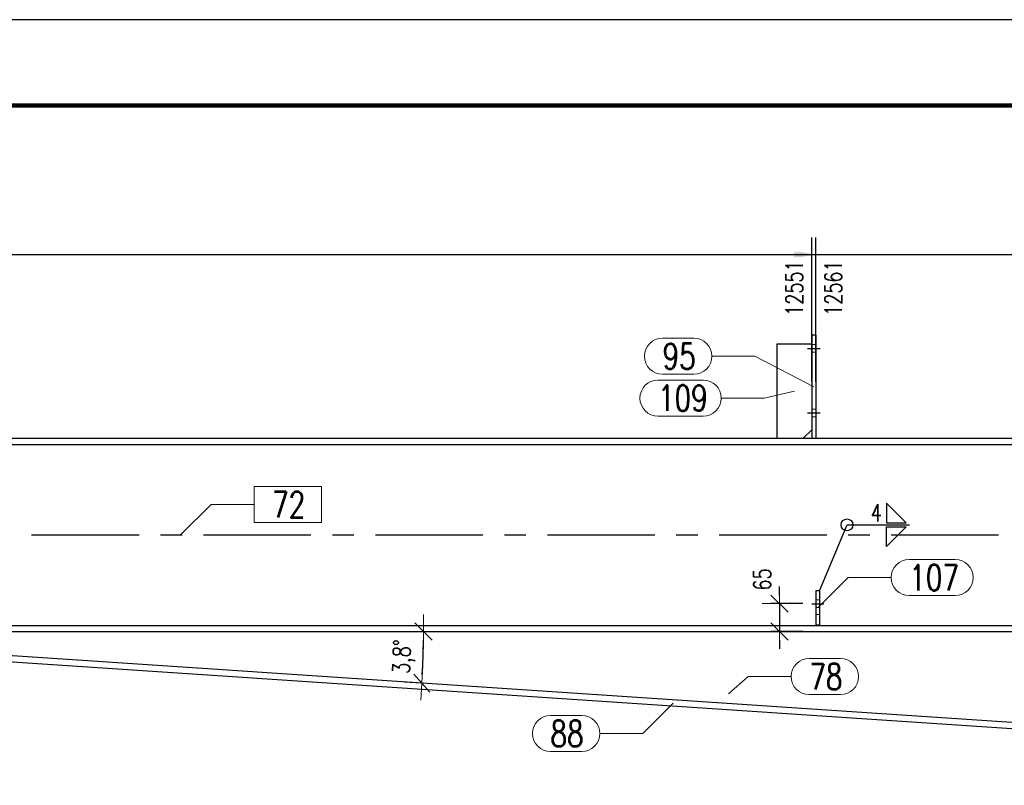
# Model space of a CAD drawing. Header units: millimetres. Extents: x 3528 to 4122, y 12044 to 12491.
# Tile 17 of 58: x 3756 to 3871, y 12375 to 12464. Entities that reach past the tile are written whole.
import ezdxf

# ---------------------------------------------------------------- set-up
doc = ezdxf.new("R2010")
doc.units = ezdxf.units.MM
doc.header["$LTSCALE"] = 10
doc.linetypes.add('HIDDEN', pattern=[0.375, 0.25, -0.125])
doc.linetypes.add('MITTE', pattern=[2, 1.25, -0.25, 0.25, -0.25])
doc.layers.get('Defpoints').update_dxf_attribs({"color": 1})
doc.layers.add('_FORMATKA', color=8, linetype='Continuous', plot=False)
for name, color, linetype, lineweight in [('_RAMKA', 7, 'Continuous', 35), ('PS_DIM', 4, 'Continuous', 13), ('PS_Hidden', 2, 'HIDDEN', 9), ('PS_Pos', 1, 'Continuous', 15), ('PS_SOLID', 7, 'Continuous', 30)]:
    doc.layers.add(name, color=color, linetype=linetype, lineweight=lineweight)
for name, color, linetype in [('PS_MID', 5, 'MITTE'), ('PS_SHAPE', 3, 'Continuous'), ('PS_WELD', 1, 'Continuous')]:
    doc.layers.add(name, color=color, linetype=linetype)
doc.styles.add('simplex', font='simplex.shx', dxfattribs={"width": 0.75})
doc.dimstyles.new('1_20_GŁ_DS1-LS20', dxfattribs={"dimtxt": 2, "dimasz": 2, "dimexe": 2, "dimexo": 5, "dimgap": 1, "dimtad": 1, "dimjust": 4, "dimdec": 0, "dimlfac": 20, "dimtxsty": 'simplex', "dimblk1": 'NONE', "dimsah": 1, "dimcen": 2, "dimclrd": 256, "dimclre": 256, "dimclrt": 4, "dimadec": 1, "dimazin": 0, "dimtfac": 1, "dimtdec": 0, "dimtmove": 2, "dimatfit": 3, "dimfxl": 1, "dimarcsym": 0})
doc.dimstyles.new('1_20_PRZ', dxfattribs={"dimtxt": 2, "dimasz": 1, "dimexe": 2, "dimexo": 5, "dimgap": 1, "dimtad": 1, "dimdec": 0, "dimlfac": 20, "dimtxsty": 'simplex', "dimblk": 'dimznak', "dimcen": 2, "dimse1": 1, "dimse2": 1, "dimclrd": 256, "dimclrt": 4, "dimadec": 1, "dimazin": 0, "dimtfac": 1, "dimtdec": 0, "dimtix": 1, "dimtmove": 2, "dimatfit": 3, "dimldrblk": 'dim-grot', "dimfxl": 1, "dimarcsym": 0})
doc.dimstyles.new('1_20_SC', dxfattribs={"dimtxt": 2, "dimasz": 1, "dimexe": 1, "dimexo": 1, "dimgap": 1, "dimtad": 1, "dimdec": 0, "dimlfac": 20, "dimtxsty": 'simplex', "dimblk": 'dimznak', "dimcen": 2, "dimclrd": 256, "dimclre": 256, "dimclrt": 4, "dimadec": 1, "dimazin": 0, "dimtfac": 1, "dimtdec": 0, "dimtix": 1, "dimtmove": 2, "dimatfit": 3, "dimldrblk": 'dim-grot', "dimfxl": 1, "dimarcsym": 0})

# ---------------------------------------------------------------- blocks, each defined once
blk = doc.blocks.new('dimznak')
at = {"color": 0}
for points in [[(0, 2), (0, -2)], [(-2, 0), (2, 0)]]:
    blk.add_lwpolyline(points, dxfattribs=at)
at = {"color": 2}
blk.add_lwpolyline([(1, 1), (-1, -1)], dxfattribs=at)
blk = doc.blocks.new('*D10')
at = {"layer": 'Defpoints', "color": 0, "transparency": 16777216}
for p in [(3848.56, 12396.11), (3844.83, 12392.86), (3848.56, 12392.86)]:
    blk.add_point(p, dxfattribs=at)
at = {"layer": 'PS_DIM', "lineweight": -2, "transparency": 16777216}
for p, q in [((3844.83, 12397.11), (3844.83, 12398.11)), ((3847.56, 12396.11), (3843.83, 12396.11)), ((3844.83, 12396.11), (3844.83, 12392.86)), ((3847.56, 12392.86), (3843.83, 12392.86)), ((3844.83, 12391.86), (3844.83, 12390.86))]:
    blk.add_line(p, q, dxfattribs=at)
for p, rotation in [((3844.83, 12396.11), 270), ((3844.83, 12392.86), 90)]:
    blk.add_blockref('dimznak', p, dxfattribs=dict(at, rotation=rotation))
at = {"layer": 'PS_DIM', "color": 4, "transparency": 16777216, "insert": (3842.83, 12398.92), "char_height": 2, "attachment_point": 5, "rotation": 90, "style": 'simplex'}
blk.add_mtext('65', dxfattribs=at)
blk = doc.blocks.new('dim-grot')
blk.add_hatch(color=256).paths.add_polyline_path([(0, 0), (-2, 0.5), (-2, -0.5)])
blk.add_lwpolyline([(0, 0), (-2, 0.5), (-2, -0.5), (0, 0)])
blk = doc.blocks.new('*D27')
at = {"layer": 'Defpoints', "color": 0, "transparency": 16777216}
for p in [(3848.58, 12436.73), (3848.58, 12416.95), (3585.58, 12392.85)]:
    blk.add_point(p, dxfattribs=at)
at = {"layer": 'PS_DIM', "lineweight": -2, "transparency": 16777216}
for p, q in [((3585.58, 12397.85), (3585.58, 12438.73)), ((3848.58, 12421.95), (3848.58, 12438.73)), ((3585.58, 12436.73), (3846.58, 12436.73))]:
    blk.add_line(p, q, dxfattribs=at)
at = {"layer": 'PS_DIM', "transparency": 16777216}
blk.add_solid([(3846.58, 12437.06), (3846.58, 12436.39), (3848.58, 12436.73)], dxfattribs=at)
at = {"layer": 'PS_DIM', "color": 4, "transparency": 16777216, "insert": (3846.56, 12432.82), "char_height": 2, "attachment_point": 5, "rotation": 90, "style": 'simplex'}
blk.add_mtext('12551', dxfattribs=at)
blk = doc.blocks.new('_None')
blk = doc.blocks.new('*D28')
at = {"layer": 'Defpoints', "color": 0, "transparency": 16777216}
for p in [(3849.08, 12436.73), (3849.08, 12416.91), (3585.58, 12392.85)]:
    blk.add_point(p, dxfattribs=at)
at = {"layer": 'PS_DIM', "lineweight": -2, "transparency": 16777216}
for p, q in [((3585.58, 12397.85), (3585.58, 12438.73)), ((3849.08, 12421.91), (3849.08, 12438.73)), ((3585.58, 12436.73), (3847.08, 12436.73))]:
    blk.add_line(p, q, dxfattribs=at)
at = {"layer": 'PS_DIM', "transparency": 16777216}
blk.add_solid([(3847.08, 12437.06), (3847.08, 12436.39), (3849.08, 12436.73)], dxfattribs=at)
at = {"layer": 'PS_DIM', "color": 4, "transparency": 16777216, "insert": (3851.1, 12432.82), "char_height": 2, "attachment_point": 5, "rotation": 90, "style": 'simplex'}
blk.add_mtext('12561', dxfattribs=at)
blk = doc.blocks.new('*D29')
at = {"layer": 'Defpoints', "color": 0, "transparency": 16777216}
for p in [(3957.32, 12436.73), (3957.32, 12414.22), (3585.58, 12392.85)]:
    blk.add_point(p, dxfattribs=at)
at = {"layer": 'PS_DIM', "lineweight": -2, "transparency": 16777216}
for p, q in [((3585.58, 12397.85), (3585.58, 12438.73)), ((3957.32, 12419.22), (3957.32, 12438.73)), ((3585.58, 12436.73), (3955.32, 12436.73))]:
    blk.add_line(p, q, dxfattribs=at)
at = {"layer": 'PS_DIM', "transparency": 16777216}
blk.add_solid([(3955.32, 12437.06), (3955.32, 12436.39), (3957.32, 12436.73)], dxfattribs=at)
at = {"layer": 'PS_DIM', "color": 4, "transparency": 16777216, "insert": (3955.3, 12432.49), "char_height": 2, "attachment_point": 5, "rotation": 90, "style": 'simplex'}
blk.add_mtext('14725', dxfattribs=at)
blk = doc.blocks.new('*D30')
at = {"layer": 'Defpoints', "color": 0, "transparency": 16777216}
for p in [(3957.72, 12436.73), (3957.72, 12415.35), (3585.58, 12392.85)]:
    blk.add_point(p, dxfattribs=at)
at = {"layer": 'PS_DIM', "lineweight": -2, "transparency": 16777216}
for p, q in [((3585.58, 12397.85), (3585.58, 12438.73)), ((3957.72, 12420.35), (3957.72, 12438.73)), ((3585.58, 12436.73), (3955.72, 12436.73))]:
    blk.add_line(p, q, dxfattribs=at)
at = {"layer": 'PS_DIM', "transparency": 16777216}
blk.add_solid([(3955.72, 12437.06), (3955.72, 12436.39), (3957.72, 12436.73)], dxfattribs=at)
at = {"layer": 'PS_DIM', "color": 4, "transparency": 16777216, "insert": (3959.28, 12432.49), "char_height": 2, "attachment_point": 5, "rotation": 90, "style": 'simplex'}
blk.add_mtext('14733', dxfattribs=at)
blk = doc.blocks.new('*D31')
at = {"layer": 'Defpoints', "color": 0, "transparency": 16777216}
for p in [(3964.22, 12436.73), (3964.22, 12415.67), (3585.58, 12392.85)]:
    blk.add_point(p, dxfattribs=at)
at = {"layer": 'PS_DIM', "lineweight": -2, "transparency": 16777216}
for p, q in [((3585.58, 12397.85), (3585.58, 12438.73)), ((3964.22, 12420.67), (3964.22, 12438.73)), ((3585.58, 12436.73), (3962.22, 12436.73))]:
    blk.add_line(p, q, dxfattribs=at)
at = {"layer": 'PS_DIM', "transparency": 16777216}
blk.add_solid([(3962.22, 12437.06), (3962.22, 12436.39), (3964.22, 12436.73)], dxfattribs=at)
at = {"layer": 'PS_DIM', "color": 4, "transparency": 16777216, "insert": (3962.2, 12432.49), "char_height": 2, "attachment_point": 5, "rotation": 90, "style": 'simplex'}
blk.add_mtext('14863', dxfattribs=at)
blk = doc.blocks.new('*D32')
at = {"layer": 'Defpoints', "color": 0, "transparency": 16777216}
for p in [(3964.76, 12436.73), (3964.76, 12415.35), (3585.58, 12392.85)]:
    blk.add_point(p, dxfattribs=at)
at = {"layer": 'PS_DIM', "lineweight": -2, "transparency": 16777216}
for p, q in [((3585.58, 12397.85), (3585.58, 12438.73)), ((3964.76, 12420.35), (3964.76, 12438.73)), ((3585.58, 12436.73), (3962.76, 12436.73))]:
    blk.add_line(p, q, dxfattribs=at)
at = {"layer": 'PS_DIM', "transparency": 16777216}
blk.add_solid([(3962.76, 12437.06), (3962.76, 12436.39), (3964.76, 12436.73)], dxfattribs=at)
at = {"layer": 'PS_DIM', "color": 4, "transparency": 16777216, "insert": (3964.75, 12442.7), "char_height": 2, "attachment_point": 5, "rotation": 90, "style": 'simplex'}
blk.add_mtext('14874', dxfattribs=at)
blk = doc.blocks.new('*D33')
at = {"layer": 'Defpoints', "color": 0, "transparency": 16777216}
for p in [(3965.17, 12436.73), (3965.17, 12414.31), (3585.58, 12392.85)]:
    blk.add_point(p, dxfattribs=at)
at = {"layer": 'PS_DIM', "lineweight": -2, "transparency": 16777216}
for p, q in [((3585.58, 12397.85), (3585.58, 12438.73)), ((3965.17, 12419.31), (3965.17, 12438.73)), ((3585.58, 12436.73), (3963.17, 12436.73))]:
    blk.add_line(p, q, dxfattribs=at)
at = {"layer": 'PS_DIM', "transparency": 16777216}
blk.add_solid([(3963.17, 12437.06), (3963.17, 12436.39), (3965.17, 12436.73)], dxfattribs=at)
at = {"layer": 'PS_DIM', "color": 4, "transparency": 16777216, "insert": (3966.97, 12432.49), "char_height": 2, "attachment_point": 5, "rotation": 90, "style": 'simplex'}
blk.add_mtext('14882', dxfattribs=at)
blk = doc.blocks.new('*D34')
at = {"layer": 'Defpoints', "color": 0, "transparency": 16777216}
for p in [(3717.83, 12392.85), (3944.54, 12392.85), (3734.08, 12391.48), (3803.33, 12388.86), (3930.9, 12378.33)]:
    blk.add_point(p, dxfattribs=at)
at = {"layer": 'PS_DIM', "lineweight": -2, "transparency": 16777216}
blk.add_arc((3713.5, 12392.85), 89.92, 356.8142, 359.3628, dxfattribs=at)
for p, rotation in [((3803.42, 12392.85), 89.68138839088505), ((3803.22, 12386.86), 266.4955603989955)]:
    blk.add_blockref('dimznak', p, dxfattribs=dict(at, rotation=rotation))
at = {"layer": 'PS_DIM', "color": 4, "transparency": 16777216, "insert": (3801.18, 12389.93), "char_height": 2, "attachment_point": 5, "rotation": 88.0885, "style": 'simplex'}
blk.add_mtext('3,8°', dxfattribs=at)
blk = doc.blocks.new('*D35')
at = {"layer": 'Defpoints', "color": 0, "transparency": 16777216}
for p in [(3964.43, 12414.98), (3717.83, 12392.85), (3944.54, 12392.85), (3931.71, 12389.17), (3930.33, 12377.06)]:
    blk.add_point(p, dxfattribs=at)
at = {"layer": 'PS_DIM', "lineweight": -2, "transparency": 16777216}
blk.add_arc((3944.54, 12392.85), 13.34, 184.2952, 223.7508, dxfattribs=at)
for p, rotation in [((3931.19, 12392.85), 92.14757890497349), ((3935.62, 12382.93), 315.8984224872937)]:
    blk.add_blockref('dimznak', p, dxfattribs=dict(at, rotation=rotation))
at = {"layer": 'PS_DIM', "color": 4, "transparency": 16777216, "insert": (3934.35, 12388.31), "char_height": 2, "attachment_point": 5, "rotation": 294.023, "style": 'simplex'}
blk.add_mtext('48,0°', dxfattribs=at)
blk = doc.blocks.new('*X216')
at = {"layer": 'PS_Hidden', "color": 2, "linetype": 'HIDDEN'}
for p, q in [((3849.08, 12426.25), (3848.58, 12426.25)), ((3849.08, 12425.35), (3848.58, 12425.35)), ((3849.08, 12418.75), (3848.58, 12418.75)), ((3849.08, 12417.85), (3848.58, 12417.85)), ((3849.48, 12396.55), (3849.08, 12396.55)), ((3849.48, 12395.65), (3849.08, 12395.65)), ((3849.48, 12394.85), (3849.08, 12394.85))]:
    blk.add_line(p, q, dxfattribs=at)
at = {"layer": 'PS_MID', "color": 5, "linetype": 'MITTE'}
for p, q in [((3848.08, 12425.8), (3849.58, 12425.8)), ((3848.08, 12425.8), (3849.58, 12425.8)), ((3848.08, 12425.8), (3849.58, 12425.8)), ((3848.08, 12425.8), (3849.58, 12425.8)), ((3848.08, 12418.3), (3849.58, 12418.3)), ((3848.08, 12418.3), (3849.58, 12418.3)), ((3848.08, 12418.3), (3849.58, 12418.3)), ((3848.08, 12418.3), (3849.58, 12418.3)), ((3717.83, 12404.1), (3967.26, 12404.1)), ((3848.58, 12396.1), (3849.98, 12396.1)), ((3848.58, 12396.1), (3849.98, 12396.1))]:
    blk.add_line(p, q, dxfattribs=at)
at = {"layer": 'PS_SOLID', "color": 7, "linetype": 'Continuous'}
for p, q in [((3848.58, 12427.35), (3848.58, 12415.35)), ((3849.08, 12427.35), (3848.58, 12427.35)), ((3849.08, 12427.35), (3849.08, 12415.35)), ((3844.58, 12415.35), (3844.58, 12426.35)), ((3844.58, 12426.35), (3848.58, 12426.35)), ((3847.58, 12415.35), (3848.58, 12416.35)), ((3717.83, 12415.35), (3964.76, 12415.35)), ((3741.08, 12414.62), (3951.32, 12414.62)), ((3849.48, 12397.6), (3849.08, 12397.6)), ((3849.08, 12397.6), (3849.08, 12393.6)), ((3849.48, 12397.6), (3849.48, 12393.6)), ((3717.83, 12393.58), (3945.19, 12393.58)), ((3849.48, 12393.6), (3849.08, 12393.6)), ((3717.83, 12392.85), (3944.54, 12392.85)), ((3930.9, 12378.33), (3734.08, 12391.48)), ((3930.81, 12377.58), (3734.03, 12390.73))]:
    blk.add_line(p, q, dxfattribs=at)
blk = doc.blocks.new('*X226')
at = {"color": 1}
for p, q in [((3791.55, 12409.74), (3783.71, 12409.74)), ((3783.71, 12409.74), (3783.71, 12405.54)), ((3791.55, 12405.54), (3791.55, 12409.74)), ((3775.17, 12404.1), (3778.71, 12407.64)), ((3778.71, 12407.64), (3783.71, 12407.64)), ((3783.71, 12405.54), (3791.55, 12405.54))]:
    blk.add_line(p, q, dxfattribs=at)
at = {"color": 30, "style": 'simplex', "width": 0.75}
blk.add_text('72', height=3, dxfattribs=at).set_placement((3785.81, 12406.14))
blk = doc.blocks.new('*X227')
at = {"color": 1}
for p, q in [((3848.3, 12389.72), (3851.94, 12389.72)), ((3838.89, 12385.61), (3841.2, 12387.62)), ((3841.2, 12387.62), (3846.2, 12387.62)), ((3848.3, 12385.52), (3851.94, 12385.52))]:
    blk.add_line(p, q, dxfattribs=at)
for centre, start, end in [((3848.3, 12387.62), 90, 270), ((3851.94, 12387.62), 270, 90)]:
    blk.add_arc(centre, 2.1, start, end, dxfattribs=at)
at = {"color": 2, "style": 'simplex', "width": 0.75}
blk.add_text('78', height=3, dxfattribs=at).set_placement((3848.3, 12386.12))
blk = doc.blocks.new('*X228')
at = {"color": 1}
for p, q in [((3859.92, 12401.24), (3865.27, 12401.24)), ((3849.28, 12395.6), (3852.82, 12399.14)), ((3852.82, 12399.14), (3857.82, 12399.14)), ((3859.92, 12397.04), (3865.27, 12397.04))]:
    blk.add_line(p, q, dxfattribs=at)
for centre, start, end in [((3859.92, 12399.14), 90, 270), ((3865.27, 12399.14), 270, 90)]:
    blk.add_arc(centre, 2.1, start, end, dxfattribs=at)
at = {"color": 2, "style": 'simplex', "width": 0.75}
blk.add_text('107', height=3, dxfattribs=at).set_placement((3859.92, 12397.64))
blk = doc.blocks.new('*X229')
at = {"color": 1}
for p, q in [((3859.92, 12401.24), (3865.27, 12401.24)), ((3849.28, 12395.6), (3852.82, 12399.14)), ((3852.82, 12399.14), (3857.82, 12399.14)), ((3859.92, 12397.04), (3865.27, 12397.04))]:
    blk.add_line(p, q, dxfattribs=at)
for centre, start, end in [((3859.92, 12399.14), 90, 270), ((3865.27, 12399.14), 270, 90)]:
    blk.add_arc(centre, 2.1, start, end, dxfattribs=at)
at = {"color": 2, "style": 'simplex', "width": 0.75}
blk.add_text('107', height=3, dxfattribs=at).set_placement((3859.92, 12397.64))
blk = doc.blocks.new('*X230')
at = {"color": 1}
for p, q in [((3832.46, 12384.53), (3828.93, 12380.99)), ((3818.19, 12383.09), (3821.83, 12383.09)), ((3823.93, 12380.99), (3828.93, 12380.99)), ((3818.19, 12378.89), (3821.83, 12378.89))]:
    blk.add_line(p, q, dxfattribs=at)
for centre, start, end in [((3818.19, 12380.99), 90, 270), ((3821.83, 12380.99), 270, 90)]:
    blk.add_arc(centre, 2.1, start, end, dxfattribs=at)
at = {"color": 2, "style": 'simplex', "width": 0.75}
blk.add_text('88', height=3, dxfattribs=at).set_placement((3818.19, 12379.49))
blk = doc.blocks.new('*X244')
at = {"color": 1}
for p, q in [((3831.23, 12426.99), (3834.87, 12426.99)), ((3836.97, 12424.89), (3841.97, 12424.89)), ((3848.83, 12421.35), (3841.97, 12424.89)), ((3831.23, 12422.79), (3834.87, 12422.79))]:
    blk.add_line(p, q, dxfattribs=at)
for centre, start, end in [((3831.23, 12424.89), 90, 270), ((3834.87, 12424.89), 270, 90)]:
    blk.add_arc(centre, 2.1, start, end, dxfattribs=at)
at = {"color": 2, "style": 'simplex', "width": 0.75}
blk.add_text('95', height=3, dxfattribs=at).set_placement((3831.23, 12423.39))
blk = doc.blocks.new('*X245')
at = {"color": 1}
for p, q in [((3830.7, 12422.13), (3835.95, 12422.13)), ((3838.05, 12420.03), (3843.05, 12420.03)), ((3846.58, 12420.85), (3843.05, 12420.03)), ((3830.7, 12417.93), (3835.95, 12417.93))]:
    blk.add_line(p, q, dxfattribs=at)
for centre, start, end in [((3830.7, 12420.03), 90, 270), ((3835.95, 12420.03), 270, 90)]:
    blk.add_arc(centre, 2.1, start, end, dxfattribs=at)
at = {"color": 2, "style": 'simplex', "width": 0.75}
blk.add_text('109', height=3, dxfattribs=at).set_placement((3830.7, 12418.53))
blk = doc.blocks.new('*X489')
at = {"color": 2}
for p, q in [((3859.59, 12405.51), (3857.29, 12407.81)), ((3857.29, 12407.81), (3857.29, 12405.51)), ((3857.29, 12405.51), (3859.59, 12405.51)), ((3857.29, 12405.05), (3859.59, 12405.05)), ((3859.59, 12405.05), (3857.29, 12402.75)), ((3857.29, 12402.75), (3857.29, 12405.05))]:
    blk.add_line(p, q, dxfattribs=at)
at = {"color": 9}
for p, q in [((3849.48, 12397.6), (3852.69, 12405.28)), ((3852.69, 12405.28), (3859.97, 12405.28))]:
    blk.add_line(p, q, dxfattribs=at)
blk.add_circle((3852.69, 12405.28), 0.69, dxfattribs=at)
at = {"color": 3, "style": 'simplex', "width": 0.75}
blk.add_text('4', height=2, dxfattribs=at).set_placement((3855.45, 12405.68))

msp = doc.modelspace()

# ---------------------------------------------------------------- linework, layer by layer
at = {"layer": '_FORMATKA', "lineweight": -3}
msp.add_lwpolyline([(3527.638, 12044.057), (4121.638, 12044.057), (4121.638, 12464.057), (3527.638, 12464.057)], close=True, dxfattribs=at)
at = {"layer": '_RAMKA', "lineweight": -3, "const_width": 0.5}
msp.add_lwpolyline([(3557.638, 12054.057), (4111.638, 12054.057), (4111.638, 12454.057), (3557.638, 12454.057)], close=True, dxfattribs=at)

# ---------------------------------------------------------------- block references
at = {"layer": 'PS_Pos'}
for name in ['*X244', '*X245', '*X226', '*X228', '*X229', '*X227', '*X230']:
    msp.add_blockref(name, (0, 0), dxfattribs=at)
at = {"layer": 'PS_SHAPE'}
msp.add_blockref('*X216', (0, 0), dxfattribs=at)
at = {"layer": 'PS_WELD'}
msp.add_blockref('*X489', (0, 0), dxfattribs=at)

# ---------------------------------------------------------------- dimensions: what is measured, and where the dimension line sits
at = {"layer": 'PS_DIM'}
for base, p2, text, picture, middle in [((3964.762, 12436.728), (3964.762, 12415.355), '14874', '*D32', (3964.745, 12442.703)), ((3848.581, 12436.728), (3848.581, 12416.947), '12551', '*D27', (3846.561, 12432.815)), ((3849.081, 12436.728), (3849.081, 12416.905), '12561', '*D28', (3851.105, 12432.815)), ((3957.319, 12436.728), (3957.319, 12414.225), '14725', '*D29', (3955.299, 12432.494)), ((3957.719, 12436.728), (3957.719, 12415.355), '14733', '*D30', (3959.284, 12432.494)), ((3964.219, 12436.728), (3964.219, 12415.665), '14863', '*D31', (3962.199, 12432.494)), ((3965.171, 12436.728), (3965.171, 12414.314), '14882', '*D33', (3966.972, 12432.494))]:
    dim = msp.add_linear_dim(base=base, p1=(3585.581, 12392.855), p2=p2, text=text, dimstyle='1_20_GŁ_DS1-LS20', dxfattribs=at)
    dim.commit()
    dim.dimension.update_dxf_attribs({"geometry": picture, "text_midpoint": middle, "dimtype": 128, "text_rotation": 90})
for base, line1, line2, picture, middle in [((3931.71, 12389.174), ((3964.427, 12414.983), (3930.332, 12377.055)), ((3717.831, 12392.855), (3944.535, 12392.855)), '*D35', (3934.349, 12388.315)), ((3803.329, 12388.856), ((3717.831, 12392.855), (3944.535, 12392.855)), ((3930.895, 12378.328), (3734.084, 12391.479)), '*D34', (3801.179, 12389.929))]:
    dim = msp.add_angular_dim_2l(base=base, line1=line1, line2=line2, dimstyle='1_20_PRZ', dxfattribs=at)
    dim.commit()
    dim.dimension.update_dxf_attribs({"geometry": picture, "text_midpoint": middle})
dim = msp.add_linear_dim(base=(3844.83, 12392.855), p1=(3848.559, 12396.105), p2=(3848.559, 12392.855), angle=90, dimstyle='1_20_SC', dxfattribs=at)
dim.commit()
dim.dimension.update_dxf_attribs({"geometry": '*D10', "text_midpoint": (3842.83, 12398.917), "dimtype": 128})

doc.saveas('drawing.dxf')
